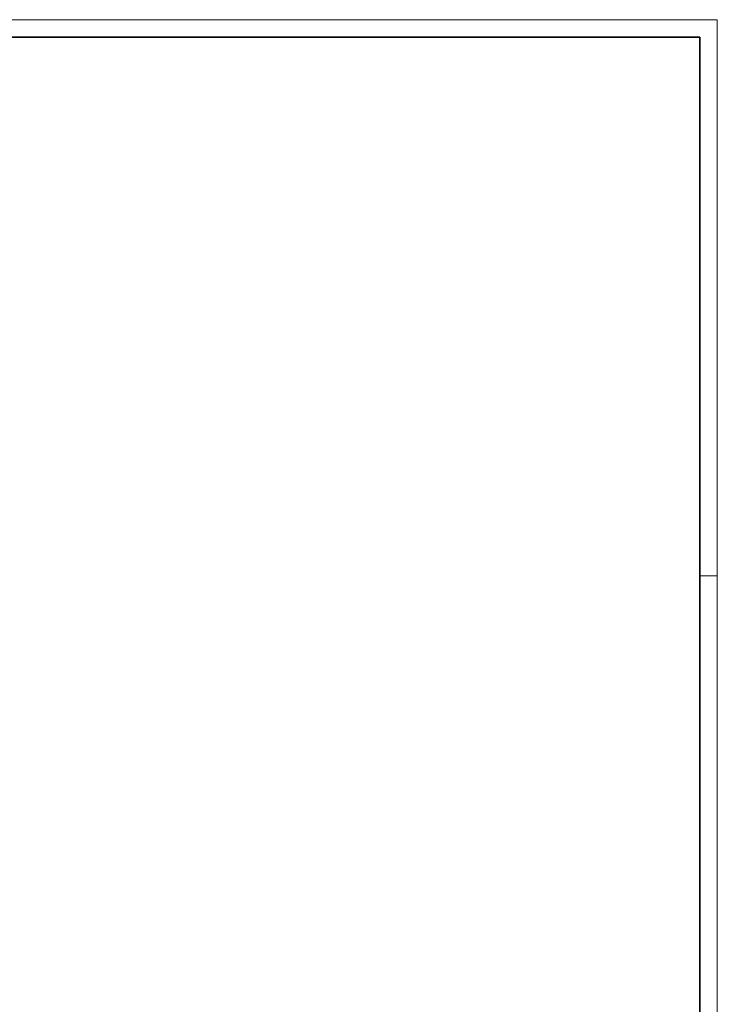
# Model space of a CAD drawing. Extents: x -743 to 300, y 62 to 1112.
# Tile 179 of 179: x 101 to 300, y 831 to 1112. Entities that reach past the tile are written whole.
import ezdxf
from ezdxf.lldxf.tags import DXFTag

# ---------------------------------------------------------------- set-up
doc = ezdxf.new("R2010")
doc.units = 0
doc.layers.add('iwb_Plankopf Rahmen', color=7, linetype='Continuous', lineweight=35)
tags = doc.linetypes.add('grob', pattern=[14, 3, -8, 3]).pattern_tags.tags
tags[8:9] = [DXFTag(74, 4), DXFTag(75, 0), DXFTag(340, '0'), DXFTag(46, 0.0), DXFTag(50, 0.0), DXFTag(44, 0.0), DXFTag(45, 0.0)]
tags[6:7] = [DXFTag(74, 4), DXFTag(75, 0), DXFTag(340, '0'), DXFTag(46, 0.0), DXFTag(50, 0.0), DXFTag(44, 0.0), DXFTag(45, 0.0)]
tags[4:5] = [DXFTag(74, 4), DXFTag(75, 0), DXFTag(340, '0'), DXFTag(46, 0.0), DXFTag(50, 0.0), DXFTag(44, 0.0), DXFTag(45, 0.0)]

msp = doc.modelspace()

# ---------------------------------------------------------------- linework, layer by layer
at = {"layer": 'iwb_Plankopf Rahmen', "color": 8, "linetype": 'grob', "lineweight": 5, "ltscale": 0.13, "true_color": 0x808080}
msp.add_line((300.35, 953.43), (295.35, 953.43), dxfattribs=at)
at = {"layer": 'iwb_Plankopf Rahmen', "color": 8, "lineweight": 13, "ltscale": 0.13, "true_color": 0x808080}
msp.add_lwpolyline([(300.35, 62.43), (-719.65, 62.43), (-719.65, 1112.43), (300.35, 1112.43), (300.35, 62.43)], close=True, dxfattribs=at)
at = {"layer": 'iwb_Plankopf Rahmen', "ltscale": 0.35}
msp.add_lwpolyline([(-699.65, 67.43), (-699.65, 1107.43), (295.35, 1107.43), (295.35, 67.43), (-599.65, 67.43), (-699.65, 67.43)], close=True, dxfattribs=at)

doc.saveas('drawing.dxf')
